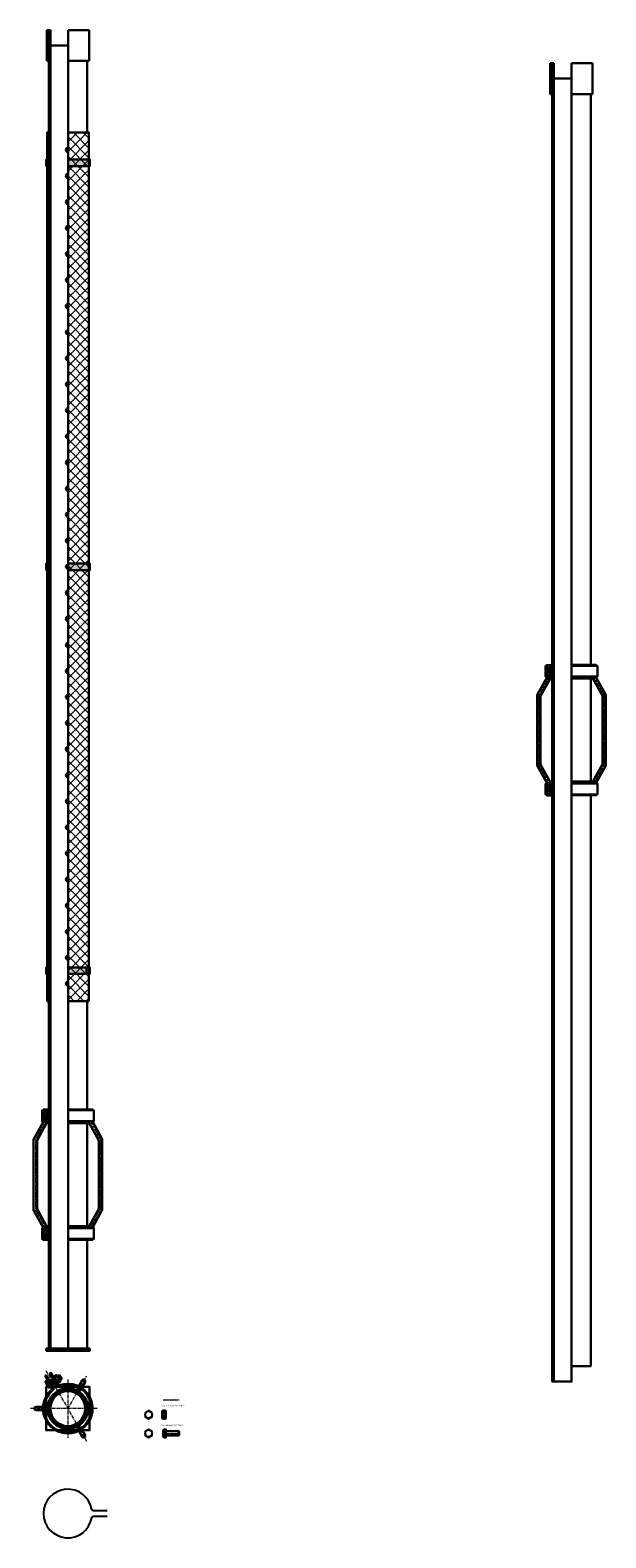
# Model space of a CAD drawing. Header units: millimetres. Extents: x -86317 to 30929, y -49249 to 201858.
# Tile 2 of 5: x 27294 to 28620, y 195648 to 199119. Entities that reach past the tile are written whole.
import ezdxf

# ---------------------------------------------------------------- set-up
doc = ezdxf.new("R2010")
doc.units = ezdxf.units.MM
doc.set_wipeout_variables(frame=1)
doc.linetypes.add('CENTERX2', pattern=[4, 2.5, -0.5, 0.5, -0.5])
for name, color, linetype, lineweight in [('ГТО-2_Металлические_конструкции', 1, 'Continuous', 30), ('ГТО_Металлические_конструкции', 1, 'Continuous', 30), ('ГТО_Оси', 1, 'CENTERX2', 15), ('ГТО_Штриховка', 7, 'Continuous', 15)]:
    doc.layers.add(name, color=color, linetype=linetype, lineweight=lineweight)
doc.styles.get("Standard").update_dxf_attribs({"font": 'arial.ttf'})
pattern_1 = [(135, (0, 0), (-2.245064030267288, -2.245064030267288), [])]
pattern_2 = [(45, (-27583.04679604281, -196005.5049875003), (-2.245064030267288, 2.245064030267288), [])]

# ---------------------------------------------------------------- blocks, each defined once
blk = doc.blocks.new('Скоба')
at = {"layer": 'ГТО_Металлические_конструкции', "color": 0}
blk.add_lwpolyline([(4, 0), (-4, 0), (-4, 28.66666666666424), (-26, 68.66666666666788), (-26, 231.3333333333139), (-4, 271.3333333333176), (-4, 299.9999999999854), (4, 299.9999999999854), (4, 268.6666666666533), (-18, 228.6666666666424), (-18, 71.33333333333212), (4, 31.33333333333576)], close=True, dxfattribs=at)
at = {"layer": 'ГТО_Оси', "color": 0}
blk.add_lwpolyline([(0, 299.9999999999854), (0, 269.9999999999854), (-22, 229.9999999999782), (-22, 70), (0, 30), (0, 0)], dxfattribs=at)
blk = doc.blocks.new('Рядовое звено 3 м')
at = {"color": 0}
blk.add_wipeout([(-44.25, -2.2737367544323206e-13), (44.24999999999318, -2.2737367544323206e-13), (44.24999999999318, 3000.0000000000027), (-44.25, 3000.000000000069)], dxfattribs=at).dxf.layer = 'ГТО_Металлические_конструкции'
at = {"layer": 'ГТО_Металлические_конструкции', "color": 0}
for p, q in [((-48.75, 2964.500000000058), (-44.25, 2964.500000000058)), ((-44.25, 2964.500000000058), (-40.25, 2964.500000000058))]:
    blk.add_line(p, q, dxfattribs=at)
for points in [[(-57.04738331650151, 1622.728561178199), (-59.54738331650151, 1622.728561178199), (-59.54738331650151, 1647.728561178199), (-57.04738331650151, 1647.728561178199)], [(-44.04738331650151, 1649.561894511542), (-49.04738331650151, 1649.561894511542), (-49.04738331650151, 1618.228561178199), (-44.04738331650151, 1618.228561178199)], [(-57.04738331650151, 1376.395227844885), (-59.54738331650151, 1376.395227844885), (-59.54738331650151, 1351.395227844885), (-57.04738331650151, 1351.395227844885)], [(-44.04738331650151, 1349.561894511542), (-49.04738331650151, 1349.561894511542), (-49.04738331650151, 1380.895227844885), (-44.04738331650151, 1380.895227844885)], [(0.2026166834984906, 1350.107179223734), (49.1819747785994, 1350.107179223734), (49.1819747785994, 1381.440512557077), (0.2026166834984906, 1381.440512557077)]]:
    blk.add_lwpolyline(points, close=True, dxfattribs=at)
blk.add_blockref('Скоба', (-53.04738331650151, 1349.561894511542), dxfattribs=at)
at = {"layer": 'ГТО_Металлические_конструкции', "color": 0, "xscale": -1}
blk.add_blockref('Скоба', (53.1819747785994, 1350.107179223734), dxfattribs=at)
at = {"color": 0}
for points in [[(-44.5, 3035.500000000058), (-1.8189894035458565e-12, 3035.500000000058), (-1.8189894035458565e-12, 3000), (-44.5, 3000)], [(-3.552713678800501e-15, 0), (-44.25, 0), (-44.25, 120.6491776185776), (-3.552713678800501e-15, 120.6491776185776)]]:
    blk.add_wipeout(points, dxfattribs=at)
at = {"layer": 'ГТО_Металлические_конструкции'}
h = blk.add_hatch(dxfattribs=at)
h.set_pattern_fill('ANSI31', color=0, scale=20)
h.set_pattern_definition([(45, (-45263.45448621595, -6617.758441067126), (-44.90128060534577, 44.90128060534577), [])])
h.paths.add_polyline_path([(-44.25, 3035.500000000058), (-48.75, 3035.500000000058), (-48.75, 2964.500000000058), (-44.25, 2964.500000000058)])
h.paths.add_polyline_path([(-42.75, 3034.000000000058), (-44.25, 3035.500000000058), (-44.25, 2964.500000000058), (-42.75, 2965.999999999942)])
h.paths.add_polyline_path([(44.25, 3035.500000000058), (42.75, 3034.000000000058), (42.75, 2965.999999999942), (44.25, 2964.500000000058)])
h.paths.add_polyline_path([(48.75, 3035.500000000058), (44.25, 3035.500000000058), (44.25, 2964.500000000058), (48.75, 2964.500000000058)])
at = {"layer": 'ГТО_Штриховка'}
h = blk.add_hatch(dxfattribs=at)
h.set_pattern_fill('ANSI31', color=0, angle=90)
h.set_pattern_definition([(135, (-28541.02236157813, -196007.5049875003), (-2.245064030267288, -2.245064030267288), [])])
h.paths.add_polyline_path([(-44.25, 3035.500000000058), (-48.75, 3035.500000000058), (-48.75, 2964.500000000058), (-44.25, 2964.500000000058)])
h.paths.add_polyline_path([(-44.25, 3034.000000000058), (-44.25, 3035.500000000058), (-44.25, 2964.500000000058), (-44.25, 2965.999999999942)], flags=17)
h = blk.add_hatch(dxfattribs=at)
h.set_pattern_fill('ANSI31', color=0, angle=90)
h.set_pattern_definition(pattern_1)
h.paths.add_polyline_path([(-40.25, 3035.500000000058), (-44.25, 3035.500000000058), (-44.25, 0), (-40.25, 0)])
at = {"color": 0}
for points in [[(-42.75, 3035.500000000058), (-42.75, 2964.500000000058), (-44.25, 2964.500000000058)], [(-42.75, 0), (-42.75, 35.5), (-44.25, 35.5)]]:
    blk.add_lwpolyline(points, dxfattribs=at)
at = {"layer": 'ГТО_Металлические_конструкции', "color": 0}
for p, q in [((-48.75, 2964.500000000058), (-48.75, 3035.500000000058)), ((-40.25, 3035.500000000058), (-48.75, 3035.500000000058)), ((-44.25, 2964.500000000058), (-44.25, 3035.500000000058)), ((-40.25, 3000.000000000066), (-40.25, 3035.500000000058)), ((40.25, 3000), (-40.25, 3000)), ((-40.25, 3000), (-40.25, 0)), ((-44.25, 35.5), (-40.25, 35.5))]:
    blk.add_line(p, q, dxfattribs=at)
blk.add_lwpolyline([(-44.25, 3000), (44.24999999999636, 3000), (44.24999999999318, 35.50000000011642), (2.219167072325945e-09, 35.50000000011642), (-3.410605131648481e-12, -2.273736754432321e-13), (-44.25, 0)], close=True, dxfattribs=at)
at = {"layer": 'ГТО_Оси', "color": 0, "ltscale": 5}
blk.add_lwpolyline([(0, 3000), (0, -2)], dxfattribs=at)
at = {"color": 0}
for points in [[(0, 3035.500000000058), (48.75000000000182, 3035.500000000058), (48.75000000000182, 2964.500000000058), (0, 2964.500000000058)], [(0.2026166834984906, 1650.1071792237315), (49.181974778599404, 1650.1071792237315), (49.181974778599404, 1618.773845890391), (0.2026166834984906, 1618.773845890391)], [(0.2026166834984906, 1350.107179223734), (49.181974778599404, 1350.107179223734), (49.181974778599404, 1381.4405125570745), (0.2026166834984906, 1381.4405125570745)]]:
    blk.add_wipeout(points, dxfattribs=at)
at = {"layer": 'ГТО_Металлические_конструкции', "color": 0}
for p, q in [((48.75, 3035.500000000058), (0, 3035.500000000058)), ((48.75, 2964.500000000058), (48.75, 3035.500000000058)), ((48.75, 2964.500000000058), (0, 2964.500000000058))]:
    blk.add_line(p, q, dxfattribs=at)
for points in [[(0.2026166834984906, 1650.107179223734), (49.1819747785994, 1650.107179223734), (49.1819747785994, 1618.773845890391), (0.2026166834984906, 1618.773845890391)], [(0.2026166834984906, 1350.107179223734), (49.1819747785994, 1350.107179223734), (49.1819747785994, 1381.440512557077), (0.2026166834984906, 1381.440512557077)]]:
    blk.add_lwpolyline(points, close=True, dxfattribs=at)
at = {"color": 0}
for points in [[(0.2026166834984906, 1623.273845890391), (59.681974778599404, 1623.273845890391), (59.681974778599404, 1648.2738458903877), (0.2026166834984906, 1648.2738458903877)], [(0.2026166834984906, 1351.940512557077), (59.681974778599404, 1351.940512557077), (59.681974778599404, 1376.9405125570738), (0.2026166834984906, 1376.9405125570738)]]:
    blk.add_wipeout(points, dxfattribs=at)
at = {"layer": 'ГТО-2_Металлические_конструкции', "color": 0}
blk.add_lwpolyline([(0, 0), (0, 3035.500000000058)], dxfattribs=at)
at = {"layer": 'ГТО_Металлические_конструкции', "color": 0}
for points in [[(0.2026166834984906, 1623.273845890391), (59.6819747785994, 1623.273845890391), (59.6819747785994, 1648.273845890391), (0.2026166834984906, 1648.273845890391)], [(0.2026166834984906, 1351.940512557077), (59.6819747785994, 1351.940512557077), (59.6819747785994, 1376.940512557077), (0.2026166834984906, 1376.940512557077)]]:
    blk.add_lwpolyline(points, close=True, dxfattribs=at)
blk = doc.blocks.new('Труба фильтр в сборе Разрез1-1')
at = {"layer": 'ГТО_Штриховка'}
h = blk.add_hatch(color=0, dxfattribs=at)
h.dxf.hatch_style = 1
h.paths.add_polyline_path([(44.25, 4, -0.4142135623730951), (46.25, 2), (44.25, 2)])
at = {"color": 0}
for points in [[(18.25, 4), (18.25, 2)], [(20.25, 4), (20.25, 2)], [(22.25, 4), (22.25, 2)], [(24.25, 4), (24.25, 2)], [(26.25, 4), (26.25, 2)], [(28.25, 4), (28.25, 2)], [(30.25, 4), (30.25, 2)], [(32.25, 4), (32.25, 2)], [(34.25, 4), (34.25, 2)], [(36.25, 4), (36.25, 2)], [(38.25, 4), (38.25, 2)], [(40.25, 4), (40.25, 2)], [(42.25, 4), (42.25, 2)]]:
    blk.add_lwpolyline(points, dxfattribs=at)
at = {"layer": 'ГТО_Штриховка', "color": 0}
blk.add_arc((44.25, 2), 2, 0, 90, dxfattribs=at)
at = {"layer": 'ГТО_Металлические_конструкции', "color": 0, "xscale": -1}
blk.add_blockref('Скоба', (52.97935809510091, 252.5452847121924), dxfattribs=at)
at = {"color": 0}
blk.add_wipeout([(-44.25, 1.9999999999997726), (-3.183231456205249e-12, 1.9999999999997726), (-3.183231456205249e-12, 3037.500000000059), (-44.25, 3037.500000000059)], dxfattribs=at).dxf.layer = 'ГТО_Металлические_конструкции'
at = {"layer": 'ГТО_Металлические_конструкции'}
h = blk.add_hatch(dxfattribs=at)
h.set_pattern_fill('ANSI31', color=0, scale=20)
h.set_pattern_definition([(45, (-45263.45448621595, -6615.758441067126), (-44.90128060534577, 44.90128060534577), [])])
h.paths.add_polyline_path([(-44.25, 3037.500000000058), (-48.75, 3037.500000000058), (-48.75, 2966.500000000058), (-44.25, 2966.500000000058)])
h.paths.add_polyline_path([(-42.75, 3036.000000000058), (-44.25, 3037.500000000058), (-44.25, 2966.500000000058), (-42.75, 2967.999999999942)])
h.paths.add_polyline_path([(44.25, 3037.500000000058), (42.75, 3036.000000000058), (42.75, 2967.999999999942), (44.25, 2966.500000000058)])
h.paths.add_polyline_path([(48.75, 3037.500000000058), (44.25, 3037.500000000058), (44.25, 2966.500000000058), (48.75, 2966.500000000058)])
at = {"layer": 'ГТО_Штриховка'}
h = blk.add_hatch(dxfattribs=at)
h.set_pattern_fill('ANSI31', color=0)
h.set_pattern_definition(pattern_2)
h.paths.add_polyline_path([(-44.25, 3037.500000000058), (-48.75, 3037.500000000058), (-48.75, 2966.500000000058), (-44.25, 2966.500000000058)])
h.paths.add_polyline_path([(-44.25, 3036.000000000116), (-44.25, 3037.500000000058), (-44.25, 2966.500000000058), (-44.25, 2968)], flags=17)
h = blk.add_hatch(dxfattribs=at)
h.set_pattern_fill('ANSI31', color=256, angle=90)
h.set_pattern_definition(pattern_1)
h.paths.add_polyline_path([(-40.25, 3036.000000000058), (-44.25, 3036.000000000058), (-44.25, 3002), (-40.25, 3002)])
h.paths.add_polyline_path([(-40.25, 3037.500000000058), (-44.25, 3037.500000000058), (-42.75, 3036.000000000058), (-40.25, 3036.000000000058)])
h.paths.add_polyline_path([(-42.75, 3002), (-44.25, 3002), (-44.25, 2966.500000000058), (-42.9482882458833, 2966.500000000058), (-42.75, 2967.073666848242)])
h.paths.add_polyline_path([(-40.25, 3002), (-42.75, 3002), (-42.75, 2966.500000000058), (-40.25, 2966.500000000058)])
h.paths.add_polyline_path([(-44.25, 2767), (-40.25, 2767), (-40.25, 2966.500000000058), (-44.25, 2966.500000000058)])
h.paths.add_polyline_path([(-44.25000000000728, 2707), (-40.24999999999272, 2707), (-40.24999999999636, 2756.999999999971), (-44.25000000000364, 2757)])
h.paths.add_polyline_path([(-44.25000000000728, 2647), (-40.24999999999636, 2647), (-40.24999999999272, 2697), (-44.25000000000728, 2697)])
h.paths.add_polyline_path([(-44.25000000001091, 2587), (-40.24999999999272, 2587), (-40.24999999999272, 2637), (-44.25000000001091, 2637)])
h.paths.add_polyline_path([(-44.25000000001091, 2526.999999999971), (-40.24999999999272, 2527), (-40.24999999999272, 2577), (-44.25000000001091, 2577)])
h.paths.add_polyline_path([(-44.25000000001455, 2467), (-40.25, 2467), (-40.24999999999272, 2517), (-44.25000000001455, 2517)])
h.paths.add_polyline_path([(-44.25000000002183, 2406.999999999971), (-40.24999999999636, 2407.000000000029), (-40.24999999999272, 2457), (-44.25000000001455, 2457)])
h.paths.add_polyline_path([(-44.25000000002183, 2347), (-40.24999999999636, 2347), (-40.24999999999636, 2397), (-44.25000000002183, 2397)])
h.paths.add_polyline_path([(-44.25000000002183, 2287), (-40.25, 2287), (-40.24999999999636, 2337), (-44.25000000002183, 2337)])
h.paths.add_polyline_path([(-44.25000000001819, 2227), (-40.25000000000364, 2227), (-40.25, 2277.000000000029), (-44.25000000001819, 2277)])
h.paths.add_polyline_path([(-44.25000000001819, 2167), (-40.25000000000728, 2167), (-40.25000000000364, 2217), (-44.25000000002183, 2217)])
h.paths.add_polyline_path([(-44.25000000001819, 2107), (-40.25000000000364, 2107), (-40.25000000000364, 2157), (-44.25000000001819, 2157)])
h.paths.add_polyline_path([(-44.25000000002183, 2047), (-40.25000000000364, 2047), (-40.25000000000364, 2097.000000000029), (-44.25000000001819, 2097)])
h.paths.add_polyline_path([(-44.25000000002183, 1987), (-40.24999999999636, 1987), (-40.25000000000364, 2037), (-44.25000000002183, 2037)])
h.paths.add_polyline_path([(-44.25000000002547, 1927), (-40.24999999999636, 1927), (-40.25000000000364, 1977.000000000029), (-44.25000000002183, 1977)])
h.paths.add_polyline_path([(-44.25000000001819, 1867), (-40.24999999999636, 1867), (-40.25, 1917), (-44.25000000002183, 1917)])
h.paths.add_polyline_path([(-44.25000000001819, 1807), (-40.24999999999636, 1807), (-40.24999999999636, 1857), (-44.25000000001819, 1857)])
h.paths.add_polyline_path([(-44.25000000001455, 1747), (-40.24999999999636, 1747), (-40.24999999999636, 1797), (-44.25000000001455, 1797)])
h.paths.add_polyline_path([(-44.25000000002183, 1687), (-40.24999999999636, 1687), (-40.24999999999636, 1737), (-44.25000000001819, 1737)])
h.paths.add_polyline_path([(-44.25000000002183, 1627), (-40.25, 1627), (-40.24999999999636, 1677), (-44.25000000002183, 1677)])
h.paths.add_polyline_path([(-44.25000000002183, 1567), (-40.25, 1567), (-40.24999999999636, 1617), (-44.25000000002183, 1617)])
h.paths.add_polyline_path([(-44.25000000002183, 1506.999999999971), (-40.25, 1507), (-40.25, 1557), (-44.25000000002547, 1557.000000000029)])
h.paths.add_polyline_path([(-44.25000000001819, 1447), (-40.24999999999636, 1447), (-40.25, 1497), (-44.25000000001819, 1497)])
h.paths.add_polyline_path([(-44.25000000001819, 1387), (-40.25000000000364, 1386.999999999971), (-40.25, 1436.999999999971), (-44.25000000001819, 1436.999999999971)])
h.paths.add_polyline_path([(-44.25000000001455, 1326.999999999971), (-40.25000000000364, 1327), (-40.25000000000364, 1377), (-44.25000000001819, 1377)])
h.paths.add_polyline_path([(-44.25000000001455, 1267), (-40.25, 1266.999999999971), (-40.25, 1316.999999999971), (-44.25000000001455, 1317)])
h.paths.add_polyline_path([(-44.25000000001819, 1207), (-40.25, 1207), (-40.25, 1257.000000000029), (-44.25000000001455, 1257)])
h.paths.add_polyline_path([(-44.25000000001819, 1147), (-40.25, 1147), (-40.25, 1197), (-44.25000000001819, 1197)])
h.paths.add_polyline_path([(-44.25000000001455, 1087), (-40.25, 1087), (-40.25, 1137), (-44.25000000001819, 1137)])
h.paths.add_polyline_path([(-44.25000000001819, 1027), (-40.25, 1027), (-40.25, 1077), (-44.25000000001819, 1077)])
h.paths.add_polyline_path([(-44.25000000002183, 966.9999999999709), (-40.24999999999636, 967), (-40.24999999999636, 1017.000000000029), (-44.25000000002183, 1017)])
h.paths.add_polyline_path([(-44.25000000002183, 907), (-40.24999999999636, 906.9999999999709), (-40.24999999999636, 956.9999999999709), (-44.25000000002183, 957)])
h.paths.add_polyline_path([(-44.25000000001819, 847), (-40.24999999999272, 847), (-40.24999999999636, 897), (-44.25000000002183, 897)])
h.paths.add_polyline_path([(-40.25, 837), (-44.25000000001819, 837), (-44.25, 2), (-40.25, 2)])
h = blk.add_hatch(dxfattribs=at)
h.set_pattern_fill('ANSI37', color=256, scale=10, angle=90)
h.set_pattern_definition([(135, (0, 0), (-22.45064030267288, -22.45064030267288), []), (225, (0, 0), (22.45064030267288, -22.45064030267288), [])])
h.paths.add_polyline_path([(-44.25000000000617, 2802), (-48.20000000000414, 2802), (-48.20000000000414, 802), (-44.25000000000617, 802)])
h = blk.add_hatch(color=256, dxfattribs=at)
h.dxf.hatch_style = 1
h.paths.add_polyline_path([(-48.20000000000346, 879.5), (-50.20000000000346, 879.5), (-50.20000000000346, 864.5), (-48.20000000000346, 864.5)])
h.paths.add_polyline_path([(-48.20000000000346, 1809.500000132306), (-50.20000000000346, 1809.500000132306), (-50.20000000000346, 1794.500000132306), (-48.20000000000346, 1794.500000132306)])
h.paths.add_polyline_path([(-48.20000000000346, 2739.5), (-50.20000000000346, 2739.5), (-50.20000000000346, 2724.5), (-48.20000000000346, 2724.5)])
h = blk.add_hatch(dxfattribs=at)
h.set_pattern_fill('ANSI31', color=0)
h.set_pattern_definition(pattern_2)
h.paths.add_polyline_path([(0, 2), (-44.25, 2), (-50, 2), (-50, -3), (0, -3)])
h.paths.add_polyline_path([(0, 2), (0, 0)], flags=17)
h = blk.add_hatch(color=0, dxfattribs=at)
h.dxf.hatch_style = 1
h.paths.add_polyline_path([(-44.25, 4, 0.4142135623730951), (-46.25, 2), (-44.25, 2)])
at = {"color": 0}
for points in [[(-42.75, 3037.500000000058), (-42.75, 2966.500000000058), (-44.25, 2966.500000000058)], [(0.25, 4), (0.25, 2)], [(2.25, 4), (2.25, 2)], [(4.25, 4), (4.25, 2)], [(6.25, 4), (6.25, 2)], [(8.25, 4), (8.25, 2)], [(10.25, 4), (10.25, 2)], [(12.25, 4), (12.25, 2)], [(14.25, 4), (14.25, 2)], [(16.25, 4), (16.25, 2)]]:
    blk.add_lwpolyline(points, dxfattribs=at)
at = {"layer": 'ГТО_Металлические_конструкции', "color": 0}
for p, q in [((-48.75, 2966.500000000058), (-48.75, 3037.500000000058)), ((-48.75, 3037.500000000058), (-40.25, 3037.500000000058)), ((-44.25, 2966.500000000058), (-44.25, 3037.500000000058)), ((-48.75, 2966.500000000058), (-44.25, 2966.500000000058)), ((-42.75, 2967.999999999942), (-44.25, 2966.500000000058)), ((-44.25, 2966.500000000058), (-40.25, 2966.500000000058)), ((-44.25, 2966.500000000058), (-40.25, 2966.500000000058)), ((-42.75, 2967.999999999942), (-40.25, 2967.999999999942)), ((-44.25, 2767), (-40.25, 2767)), ((-44.25, 2757), (-40.25, 2757)), ((-44.25, 2707), (-40.25, 2707)), ((-44.25, 2697), (-40.25, 2697)), ((-44.25, 2647), (-40.25, 2647)), ((-44.25, 2637), (-40.25, 2637)), ((-44.25, 2587), (-40.25, 2587)), ((-44.25, 2577), (-40.25, 2577)), ((-44.25, 2527), (-40.25, 2527)), ((-44.25, 2517), (-40.25, 2517)), ((-44.25, 2467), (-40.25, 2467)), ((-44.25, 2457), (-40.25, 2457)), ((-44.25, 2407), (-40.25, 2407)), ((-44.25, 2397), (-40.25, 2397)), ((-44.25, 2347), (-40.25, 2347)), ((-44.25, 2337), (-40.25, 2337)), ((-44.25, 2287), (-40.25, 2287)), ((-44.25, 2277), (-40.25, 2277)), ((-44.25, 2227), (-40.25, 2227)), ((-44.25, 2217), (-40.25, 2217)), ((-44.25, 2167), (-40.25, 2167)), ((-44.25, 2157), (-40.25, 2157)), ((-44.25, 2107), (-40.25, 2107)), ((-44.25, 2097), (-40.25, 2097)), ((-44.25, 2047), (-40.25, 2047)), ((-44.25, 2037), (-40.25, 2037)), ((-44.25, 1987), (-40.25, 1987)), ((-44.25, 1977), (-40.25, 1977)), ((-44.25, 1927), (-40.25, 1927)), ((-44.25, 1917), (-40.25, 1917)), ((-44.25, 1867), (-40.25, 1867)), ((-44.25, 1857), (-40.25, 1857)), ((-44.25, 1807), (-40.25, 1807)), ((-44.25, 1797), (-40.25, 1797)), ((-44.25, 1747), (-40.25, 1747)), ((-44.25, 1737), (-40.25, 1737)), ((-44.25, 1687), (-40.25, 1687)), ((-44.25, 1677), (-40.25, 1677)), ((-44.25, 1627), (-40.25, 1627)), ((-44.25, 1617), (-40.25, 1617)), ((-44.25, 1567), (-40.25, 1567)), ((-44.25, 1557), (-40.25, 1557)), ((-44.25, 1507), (-40.25, 1507)), ((-44.25, 1497), (-40.25, 1497)), ((-44.25, 1447), (-40.25, 1447)), ((-44.25, 1437), (-40.25, 1437)), ((-44.25, 1387), (-40.25, 1387)), ((-44.25, 1377), (-40.25, 1377)), ((-44.25, 1327), (-40.25, 1327)), ((-44.25, 1317), (-40.25, 1317)), ((-44.25, 1267), (-40.25, 1267)), ((-44.25, 1257), (-40.25, 1257)), ((-44.25, 1207), (-40.25, 1207)), ((-44.25, 1197), (-40.25, 1197)), ((-44.25, 1147), (-40.25, 1147)), ((-44.25, 1137), (-40.25, 1137)), ((-44.25, 1087), (-40.25, 1087)), ((-44.25, 1077), (-40.25, 1077)), ((-44.25, 1027), (-40.25, 1027)), ((-44.25, 1017), (-40.25, 1017)), ((-44.25, 967), (-40.25, 967)), ((-44.25, 957), (-40.25, 957)), ((-44.25, 907), (-40.25, 907)), ((-44.25, 897), (-40.25, 897)), ((-44.25, 847), (-40.25, 847)), ((-44.25, 837), (-40.25, 837))]:
    blk.add_line(p, q, dxfattribs=at)
blk.add_lwpolyline([(-40.25, 3002.000000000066), (-40.25, 3037.500000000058)], dxfattribs=at)
for points in [[(-44.25, 3002), (0, 3002), (44.25, 3002), (44.25, 2966.500000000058), (44.24999999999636, 2), (-44.25, 2)], [(0, 3002), (-40.25, 3002), (-40.25, 2), (0, 2)], [(-44.25000000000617, 2802), (-48.20000000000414, 2802), (-48.20000000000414, 802), (-44.25000000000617, 802)], [(-48.20000000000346, 2739.5), (-50.20000000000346, 2739.5), (-50.20000000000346, 2724.5), (-48.20000000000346, 2724.5)], [(-48.20000000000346, 1809.500000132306), (-50.20000000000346, 1809.500000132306), (-50.20000000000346, 1794.500000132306), (-48.20000000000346, 1794.500000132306)], [(-48.20000000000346, 879.5), (-50.20000000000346, 879.5), (-50.20000000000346, 864.5), (-48.20000000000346, 864.5)], [(-57.25, 525.166666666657), (-59.75, 525.166666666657), (-59.75, 550.166666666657), (-57.25, 550.166666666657)], [(-44.25, 552), (-49.25, 552), (-49.25, 520.666666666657), (-44.25, 520.666666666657)], [(-57.25, 278.833333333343), (-59.75, 278.833333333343), (-59.75, 253.833333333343), (-57.25, 253.833333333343)], [(-44.25, 252), (-49.25, 252), (-49.25, 283.333333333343), (-44.25, 283.333333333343)], [(0, 252.5452847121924), (48.97935809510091, 252.5452847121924), (48.97935809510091, 283.8786180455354), (0, 283.8786180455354)], [(-50, -3), (50, -3), (50, 2), (-50, 2)]]:
    blk.add_lwpolyline(points, close=True, dxfattribs=at)
for centre in [(0, 2762), (0, 2702), (0, 2642), (0, 2582), (0, 2522), (0, 2462), (0, 2402), (0, 2342), (0, 2282), (0, 2222), (0, 2162), (0, 2102), (0, 2042), (0, 1982), (0, 1922), (0, 1862), (0, 1802), (0, 1742), (0, 1682), (0, 1622), (0, 1562), (0, 1502), (0, 1442), (0, 1382), (0, 1322), (0, 1262), (0, 1202), (0, 1142), (0, 1082), (0, 1022), (0, 962), (0, 902), (0, 842)]:
    blk.add_circle(centre, 5, dxfattribs=at)
at = {"layer": 'ГТО_Оси', "color": 0, "ltscale": 5}
blk.add_lwpolyline([(0, 3037.500000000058), (0, 0)], dxfattribs=at)
at = {"layer": 'ГТО_Штриховка', "color": 0}
blk.add_arc((-44.25, 2), 2, 90, 180, dxfattribs=at)
at = {"layer": 'ГТО_Металлические_конструкции', "color": 0}
blk.add_blockref('Скоба', (-53.25, 252), dxfattribs=at)
at = {"color": 0}
for points in [[(0, 3037.500000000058), (48.75000000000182, 3037.500000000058), (48.75000000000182, 2966.500000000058), (0, 2966.500000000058)], [(48.19999999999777, 802), (0, 802), (0, 2802), (48.19999999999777, 2802)]]:
    blk.add_wipeout(points, dxfattribs=at)
at = {"layer": 'ГТО_Штриховка'}
h = blk.add_hatch(dxfattribs=at)
h.set_pattern_fill('ANSI37', color=0, scale=5)
h.set_pattern_definition([(45, (-27583.04679604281, -196005.5049875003), (-11.22532015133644, 11.22532015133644), []), (135, (-27583.04679604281, -196005.5049875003), (-11.22532015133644, -11.22532015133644), [])])
h.paths.add_polyline_path([(48.19999999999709, 802), (0, 802), (0, 2802), (48.19999999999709, 2802)])
h = blk.add_hatch(color=256, dxfattribs=at)
h.dxf.hatch_style = 1
h.paths.add_polyline_path([(0, 2724.5), (50.19999999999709, 2724.5), (50.19999999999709, 2739.5), (0, 2739.5)])
h = blk.add_hatch(color=256, dxfattribs=at)
h.dxf.hatch_style = 1
h.paths.add_polyline_path([(0, 1794.500000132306), (50.19999999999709, 1794.500000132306), (50.19999999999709, 1809.500000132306), (0, 1809.500000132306)])
h = blk.add_hatch(color=256, dxfattribs=at)
h.dxf.hatch_style = 1
h.paths.add_polyline_path([(0, 879.5), (50.19999999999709, 879.5), (50.19999999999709, 864.5), (0, 864.5)])
at = {"layer": 'ГТО-2_Металлические_конструкции', "color": 0}
blk.add_lwpolyline([(0, 3037.500000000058), (0, -3)], dxfattribs=at)
at = {"layer": 'ГТО_Металлические_конструкции', "color": 0}
for p, q in [((48.75, 3037.500000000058), (0, 3037.500000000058)), ((48.75, 2966.500000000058), (48.75, 3037.500000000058)), ((48.75, 2966.500000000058), (0, 2966.500000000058))]:
    blk.add_line(p, q, dxfattribs=at)
for points in [[(48.19999999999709, 802), (0, 802), (0, 2802), (48.19999999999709, 2802)], [(0, 2724.5), (50.19999999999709, 2724.5), (50.19999999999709, 2739.5), (0, 2739.5)], [(0, 1794.500000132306), (50.19999999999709, 1794.500000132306), (50.19999999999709, 1809.500000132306), (0, 1809.500000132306)], [(0, 879.5), (50.19999999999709, 879.5), (50.19999999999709, 864.5), (0, 864.5)]]:
    blk.add_lwpolyline(points, close=True, dxfattribs=at)
at = {"color": 0}
for points in [[(0, 552.5452847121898), (48.97935809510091, 552.5452847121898), (48.97935809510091, 521.2119513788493), (0, 521.2119513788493)], [(0, 252.5452847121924), (48.97935809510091, 252.5452847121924), (48.97935809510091, 283.87861804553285), (0, 283.87861804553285)]]:
    blk.add_wipeout(points, dxfattribs=at)
at = {"layer": 'ГТО_Металлические_конструкции', "color": 0}
for points in [[(0, 552.5452847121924), (48.97935809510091, 552.5452847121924), (48.97935809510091, 521.2119513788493), (0, 521.2119513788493)], [(0, 252.5452847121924), (48.97935809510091, 252.5452847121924), (48.97935809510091, 283.8786180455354), (0, 283.8786180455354)]]:
    blk.add_lwpolyline(points, close=True, dxfattribs=at)
at = {"color": 0}
for points in [[(0, 525.7119513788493), (59.47935809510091, 525.7119513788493), (59.47935809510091, 550.7119513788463), (0, 550.7119513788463)], [(0, 254.3786180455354), (59.47935809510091, 254.3786180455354), (59.47935809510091, 279.37861804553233), (0, 279.37861804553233)]]:
    blk.add_wipeout(points, dxfattribs=at)
at = {"layer": 'ГТО_Металлические_конструкции', "color": 0}
for points in [[(0, 525.7119513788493), (59.47935809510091, 525.7119513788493), (59.47935809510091, 550.7119513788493), (0, 550.7119513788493)], [(0, 254.3786180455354), (59.47935809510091, 254.3786180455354), (59.47935809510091, 279.3786180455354), (0, 279.3786180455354)]]:
    blk.add_lwpolyline(points, close=True, dxfattribs=at)
blk = doc.blocks.new('Болт М10х30')
at = {"layer": 'ГТО-2_Металлические_конструкции', "color": 0}
for p, q in [((-5.204566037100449, 4.618802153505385), (0, 4.618802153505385)), ((29, 5.000000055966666), (29, -4.999999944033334)), ((-5.204566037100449, -4.618802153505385), (0, -4.618802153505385))]:
    blk.add_line(p, q, dxfattribs=at)
at = {"layer": 'ГТО-2_Металлические_конструкции', "color": 0, "lineweight": 9}
for p, q in [((0, 4), (30, 4)), ((0, -3.999999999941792), (30, -3.999999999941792))]:
    blk.add_line(p, q, dxfattribs=at)
at = {"layer": 'ГТО-2_Металлические_конструкции', "color": 0}
for points in [[(-5.680094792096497, 8.327365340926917), (-6.400000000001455, 4.776184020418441)], [(-6.400000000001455, 4.776184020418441), (-6.400000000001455, -4.776184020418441)], [(-5.204566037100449, -9.237604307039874), (0, -9.237604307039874), (0, 9.237604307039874), (-5.204566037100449, 9.237604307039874)], [(-5.680094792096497, -8.327365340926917), (-6.400000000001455, -4.776184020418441)]]:
    blk.add_lwpolyline(points, dxfattribs=at)
blk.add_lwpolyline([(0, -5), (29, -5), (30, -3.999999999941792), (30, 4), (29, 5.000000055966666), (0, 5)], close=True, dxfattribs=at)
for centre, major_axis, ratio, start_param, end_param in [((-5.196055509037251, 0.0004682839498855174), (0.008510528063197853, 4.619270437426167), 0.1312386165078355, 0.02807520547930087, 3.141592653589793), ((-5.204566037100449, 6.928203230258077), (0, -2.309401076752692), 0.2588190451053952, 3.141592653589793, 6.283185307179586)]:
    blk.add_ellipse(centre, major_axis=major_axis, ratio=ratio, start_param=start_param, end_param=end_param, dxfattribs=at)
at = {"layer": 'ГТО-2_Металлические_конструкции', "color": 0, "extrusion": (0, 0, -1)}
blk.add_ellipse((-5.204566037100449, -6.928203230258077), major_axis=(0, 2.309401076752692), ratio=0.2588190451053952, start_param=3.141592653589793, end_param=6.283185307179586, dxfattribs=at)
at = {"layer": 'ГТО_Оси', "color": 0}
blk.add_line((-6.400000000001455, 0), (30, 2.91038304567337e-11), dxfattribs=at)
blk = doc.blocks.new('ГАйка М10')
at = {"color": 0}
blk.add_wipeout([(0, 9.23760430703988), (8.40000000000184, 9.23760430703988), (8.40000000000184, -9.237604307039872), (0, -9.237604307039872)], dxfattribs=at).dxf.layer = 'ГТО-2_Металлические_конструкции'
at = {"layer": 'ГТО-2_Металлические_конструкции', "color": 0}
for p, q in [((1, 4.618802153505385), (7.400000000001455, 4.618802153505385)), ((1, -4.618802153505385), (7.400000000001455, -4.618802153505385))]:
    blk.add_line(p, q, dxfattribs=at)
for points in [[(0, 6.928203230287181), (0, -6.928203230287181)], [(7.400000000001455, 9.237604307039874), (1, 9.237604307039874)], [(8.400000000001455, -6.928203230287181), (8.400000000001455, 6.928203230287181)], [(1, -9.237604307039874), (7.400000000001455, -9.237604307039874)]]:
    blk.add_lwpolyline(points, dxfattribs=at)
for centre, major_axis, ratio in [((1, 6.928203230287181), (0, -2.309401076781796), 0.4330127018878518), ((1, 0), (0, -4.618802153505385), 0.2165063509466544), ((7.400000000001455, -6.928203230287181), (0, 2.309401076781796), 0.4330127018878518)]:
    blk.add_ellipse(centre, major_axis=major_axis, ratio=ratio, start_param=3.141592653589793, end_param=6.283185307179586, dxfattribs=at)
at = {"layer": 'ГТО-2_Металлические_конструкции', "color": 0, "extrusion": (0, 0, -1)}
for centre, major_axis, ratio in [((7.400000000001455, 6.928203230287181), (0, -2.309401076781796), 0.4330127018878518), ((7.400000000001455, 0), (0, -4.618802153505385), 0.2165063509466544), ((1, -6.928203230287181), (0, 2.309401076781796), 0.4330127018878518)]:
    blk.add_ellipse(centre, major_axis=major_axis, ratio=ratio, start_param=3.141592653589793, end_param=6.283185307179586, dxfattribs=at)
at = {"layer": 'ГТО_Оси', "color": 0}
blk.add_lwpolyline([(0, 2.91038304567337e-11), (8.400000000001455, 5.820766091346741e-11)], dxfattribs=at)

msp = doc.modelspace()

# ---------------------------------------------------------------- hatches: boundary and pattern name
at = {"layer": 'ГТО_Штриховка'}
h = msp.add_hatch(dxfattribs=at)
h.set_pattern_fill('ANSI31', color=256, angle=120)
h.set_pattern_definition([(165, (210765.2247982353, 270205.3519704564), (-0.8217504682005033, -3.066814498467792), [])])
edge = h.paths.add_edge_path(flags=17)
edge.add_arc((27360.25396505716, 196001.3685706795), 2.499999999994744, 210, 287.8462113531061)
edge.add_arc((27360.25396505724, 196001.3685706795), 2.500000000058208, 210, 287.8462113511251, ccw=False)
edge = h.paths.add_edge_path(flags=16)
edge.add_arc((27360.25823471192, 196001.3735630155), 5.006194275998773, 210.0250491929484, 287.7836959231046)
edge.add_arc((27360.25823471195, 196001.3735630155), 5.006194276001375, 210.0250491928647, 287.78369592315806, ccw=False)
edge = h.paths.add_edge_path()
edge.add_arc((27381.0460508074, 195945.3556217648), 57.25, 129.5250477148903, 470.4749522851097)
edge.add_arc((27381.0460508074, 195945.3556217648), 54.75, 129.4050619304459, 470.594938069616)
edge.add_arc((27342.92699866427, 195991.367369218), 5.006194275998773, 312.2163040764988, 389.9749508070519)
edge.add_arc((27342.93345698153, 195991.3685706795), 2.499999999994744, 312.1537886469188, 390.0000000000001)
edge.add_line((27347.26358406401, 195993.8685705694), (27331.21881786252, 196021.6589208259))
edge.add_line((27331.21881786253, 196021.6589208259), (27329.05375435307, 196020.4089208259))
edge.add_line((27329.05375435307, 196020.4089208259), (27345.09852049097, 195992.6185706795))
edge.add_line((27355.92383810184, 195998.8685705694), (27339.87907190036, 196026.6589208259))
edge.add_line((27339.87907190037, 196026.6589208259), (27342.04413540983, 196027.9089208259))
edge.add_line((27342.04413540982, 196027.9089208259), (27358.08890154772, 196000.1185706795))
edge.add_line((27352.87907190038, 196004.1422603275), (27355.04413540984, 196005.3922603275))
edge.add_line((27342.05375435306, 195997.8922603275), (27344.21881786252, 195999.1422603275))
edge.add_line((27336.05375435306, 196008.2845651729), (27338.21881786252, 196009.5345651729))
edge.add_line((27346.87907190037, 196014.5345651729), (27349.04413540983, 196015.7845651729))
h = msp.add_hatch(dxfattribs=at)
h.set_pattern_fill('ANSI37', color=256, scale=0.5)
h.set_pattern_definition([(45, (0, 0), (-1.122532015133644, 1.122532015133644), []), (135, (0, 0), (-1.122532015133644, -1.122532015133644), [])])
h.paths.add_polyline_path([(27381.0460508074, 195989.6056217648), (27381.0460508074, 195992.1056217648, 0.414213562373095), (27334.2960508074, 195945.3556217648, 0.414213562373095), (27381.0460508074, 195898.6056217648), (27381.0460508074, 195901.1056217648, -0.4142135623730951), (27336.7960508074, 195945.3556217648, -0.4142135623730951)])
h.paths.add_polyline_path([(27381.0460508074, 195992.1056217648), (27381.0460508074, 195989.6056217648, -0.4142135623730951), (27425.2960508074, 195945.3556217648, -0.4142135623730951), (27381.0460508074, 195901.1056217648), (27381.0460508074, 195898.6056217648, 0.414213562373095), (27427.7960508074, 195945.3556217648, 0.414213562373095)])
h = msp.add_hatch(dxfattribs=at)
h.set_pattern_fill('ANSI31', color=256, angle=90)
h.set_pattern_definition(pattern_1)
h.paths.add_polyline_path([(27381.0460508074, 195989.6056217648, 0.4142135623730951), (27336.7960508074, 195945.3556217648), (27340.7960508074, 195945.3556217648, -0.414213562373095), (27381.0460508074, 195985.6056217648)])
h.paths.add_polyline_path([(27381.0460508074, 195989.6056217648), (27381.0460508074, 195985.6056217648, -0.414213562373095), (27421.2960508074, 195945.3556217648), (27425.2960508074, 195945.3556217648, 0.4142135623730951)])
h.paths.add_polyline_path([(27425.2960508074, 195945.3556217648), (27421.2960508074, 195945.3556217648, -0.414213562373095), (27381.0460508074, 195905.1056217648), (27381.0460508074, 195901.1056217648, 0.4142135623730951)])
h.paths.add_polyline_path([(27340.7960508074, 195945.3556217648), (27336.7960508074, 195945.3556217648, 0.4142135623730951), (27381.0460508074, 195901.1056217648), (27381.0460508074, 195905.1056217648, -0.414213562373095)])
h = msp.add_hatch(color=256, dxfattribs=at)
h.dxf.hatch_style = 1
h.paths.add_polyline_path([(27404.4210508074, 195985.8423093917, 1), (27408.4210508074, 195992.770512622, 1)])
h = msp.add_hatch(color=256, dxfattribs=at)
h.dxf.hatch_style = 1
h.paths.add_polyline_path([(27334.2960508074, 195945.3556217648, 1), (27326.2960508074, 195945.3556217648, 1)])
h = msp.add_hatch(color=256, dxfattribs=at)
h.dxf.hatch_style = 1
h.paths.add_polyline_path([(27404.4210508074, 195904.8689341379, 1), (27408.4210508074, 195897.9407309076, 1)])

# ---------------------------------------------------------------- linework, layer by layer
at = {"color": 0}
for points in [[(27574.98347070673, 195935.8750448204), (27566.98347070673, 195940.4938469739), (27558.98347070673, 195935.8750448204), (27558.98347070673, 195926.6374405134), (27566.98347070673, 195922.0186383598), (27574.98347070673, 195926.6374405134)], [(27574.98347070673, 195892.7796398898), (27566.98347070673, 195897.3984420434), (27558.98347070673, 195892.7796398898), (27558.98347070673, 195883.5420355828), (27566.98347070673, 195878.9232334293), (27574.98347070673, 195883.5420355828)]]:
    msp.add_lwpolyline(points, close=True, dxfattribs=at)
msp.add_lwpolyline([(27472.04026265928, 195709.903277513), (27439.95127687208, 195709.903277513, -0.3479190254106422), (27436.29328359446, 195712.8044125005, 12.15665973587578), (27436.29328359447, 195694.5021427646, -0.3479190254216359), (27439.95127687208, 195697.4032777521), (27472.04026265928, 195697.4032777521)], format="xyb", dxfattribs=at)
for centre in [(27566.98347070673, 195931.2562426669), (27566.98347070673, 195888.1608377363)]:
    msp.add_circle(centre, 8, dxfattribs=at)
at = {"layer": 'ГТО_Металлические_конструкции', "color": 0}
for p, q in [((27413.95694919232, 196010.3589698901), (27406.1369947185, 195996.8144114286)), ((27404.88379207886, 195994.6438007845), (27402.95694919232, 195991.3064110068)), ((27308.2960508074, 195941.3556217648), (27323.93595975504, 195941.3556217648)), ((27326.4423650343, 195941.3556217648), (27330.2960508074, 195941.3556217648)), ((27411.81199530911, 195900.067442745), (27409.88515242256, 195903.4048325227)), ((27420.88515242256, 195884.3522736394), (27413.06519794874, 195897.896832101))]:
    msp.add_line(p, q, dxfattribs=at)
msp.add_lwpolyline([(27358.08890154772, 196000.1185706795), (27342.04413540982, 196027.9089208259), (27339.87907190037, 196026.6589208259), (27355.92383803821, 195998.8685706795, 0.3529338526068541), (27361.78724836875, 195996.6065830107, -12.15665973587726), (27346.29081761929, 195987.6597145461, 0.3529338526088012), (27347.26358406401, 195993.8685705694), (27331.21881786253, 196021.6589208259), (27329.05375435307, 196020.4089208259), (27345.09852049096, 195992.6185706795, -0.353363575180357), (27344.61126418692, 195989.5152053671, 12.00282959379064), (27361.02012289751, 195998.9888643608, -0.3533635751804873)], format="xyb", close=True, dxfattribs=at)
for points in [[(27420.8851524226, 196006.3589698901), (27413.06519794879, 195992.8144114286)], [(27331.04605080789, 195967.6617307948), (27331.04605080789, 195923.0495127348)], [(27411.81199530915, 195990.6438007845), (27409.8851524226, 195987.3064110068)], [(27431.04605080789, 195973.240429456), (27431.04605080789, 195995.3556217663), (27414.53236642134, 195995.3556217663)], [(27431.04605080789, 195923.0495127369), (27431.04605080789, 195967.6617307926)], [(27308.2960508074, 195949.3556217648), (27323.93595975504, 195949.3556217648)], [(27326.4423650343, 195949.3556217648), (27330.2960508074, 195949.3556217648)], [(27331.04605080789, 195917.4708140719), (27331.04605080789, 195895.3556217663), (27353.16124311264, 195895.3556217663)], [(27358.73994177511, 195895.3556217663), (27403.35215983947, 195895.3556217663)], [(27404.88379207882, 195896.067442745), (27402.95694919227, 195899.4048325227)], [(27413.95694919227, 195880.3522736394), (27406.13699471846, 195893.896832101)], [(27414.53236641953, 195895.3556217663), (27431.04605080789, 195895.3556217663), (27431.04605080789, 195917.4708140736)]]:
    msp.add_lwpolyline(points, dxfattribs=at)
for centre, radius in [((27381.0460508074, 195945.3556217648), 46.75), ((27381.0460508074, 195945.3556217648), 44.25), ((27381.0460508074, 195945.3556217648), 40.25), ((27406.4210508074, 195989.3064110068), 4), ((27330.2960508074, 195945.3556217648), 4), ((27406.4210508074, 195901.4048325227), 4)]:
    msp.add_circle(centre, radius, dxfattribs=at)
for centre, start, end in [((27417.42105080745, 196008.3589698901), 329.9999999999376, 149.9999999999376), ((27308.2960508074, 195945.3556217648), 90, 270), ((27417.4210508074, 195882.3522736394), 210.0000000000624, 30.00000000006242)]:
    msp.add_arc(centre, 4, start, end, dxfattribs=at)
at = {"layer": 'ГТО_Оси', "color": 0, "ltscale": 3}
for p, q in [((27381.0460508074, 196012.6056217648), (27381.04605080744, 195878.1056217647)), ((27448.29605080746, 195945.3556217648), (27294.2960508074, 195945.3556217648))]:
    msp.add_line(p, q, dxfattribs=at)
at = {"layer": 'ГТО_Оси', "color": 0}
msp.add_line((27600.74656857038, 195965.7424439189), (27637.14656857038, 195965.7424439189), dxfattribs=at)

# ---------------------------------------------------------------- block references
at = {"color": 0}
msp.add_blockref('Рядовое звено 3 м', (28541.02236157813, 196007.5049875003), dxfattribs=at)
at = {"layer": 'ГТО_Металлические_конструкции', "color": 0}
for name, p in [('Труба фильтр в сборе Разрез1-1', (27381.55158597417, 196081.5983646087)), ('Болт М10х30', (27607.14656857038, 195888.1608377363))]:
    msp.add_blockref(name, p, dxfattribs=at)
at = {"layer": 'ГТО_Металлические_конструкции', "color": 0, "rotation": 29.99999999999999}
msp.add_blockref('Болт М10х30', (27339.05375435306, 196003.0884127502), dxfattribs=at)

# ---------------------------------------------------------------- texts
at = {"color": 0, "insert": (27596.93684141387, 195907.9193425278), "char_height": 2.5, "width": 85.2068553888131, "attachment_point": 1}
msp.add_mtext('Болт М10-6gx30 ГОСТ 7798-70', dxfattribs=at)

# ---------------------------------------------------------------- next in the draw order: linework, layer by layer
at = {"color": 0}
for points in [[(27429.75158597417, 198821.0983646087), (27431.75158597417, 198821.0983646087), (27431.75158597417, 198806.0983646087), (27429.75158597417, 198806.0983646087)], [(27429.75158597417, 197891.098364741), (27431.75158597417, 197891.098364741), (27431.75158597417, 197876.098364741), (27429.75158597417, 197876.098364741)], [(27424.38482092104, 196961.0983646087), (27431.75158597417, 196961.0983646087), (27431.75158597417, 196946.0983646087), (27424.38482092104, 196946.0983646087)]]:
    msp.add_lwpolyline(points, close=True, dxfattribs=at)

# ---------------------------------------------------------------- next in the draw order: block references
at = {"layer": 'ГТО_Металлические_конструкции', "color": 0, "rotation": 29.99999999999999}
msp.add_blockref('ГАйка М10', (27352.43466749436, 196010.8138865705), dxfattribs=at)
at = {"layer": 'ГТО_Металлические_конструкции', "color": 0}
msp.add_blockref('ГАйка М10', (27598.60772522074, 195931.2562426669), dxfattribs=at)

# ---------------------------------------------------------------- next in the draw order: linework, layer by layer
for points in [[(27336.05375435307, 196008.2845651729), (27338.21881786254, 196009.5345651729)], [(27342.05375435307, 195997.8922603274), (27344.21881786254, 195999.1422603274)], [(27346.87907190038, 196014.5345651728), (27349.04413540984, 196015.7845651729)], [(27352.87907190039, 196004.1422603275), (27355.04413540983, 196005.3922603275)], [(27336.24957734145, 195995.3556217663), (27331.04605080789, 195995.3556217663), (27331.04605080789, 195973.2404294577)], [(27403.35215983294, 195995.3556217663), (27346.40503465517, 195995.3556217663)]]:
    msp.add_lwpolyline(points, dxfattribs=at)
at = {"layer": 'ГТО_Оси', "color": 0, "ltscale": 3}
for p, q in [((27330.54894488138, 196032.8191748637), (27424.42105080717, 195870.2279179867)), ((27381.04605080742, 195945.355621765), (27424.42105080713, 196020.4833255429))]:
    msp.add_line(p, q, dxfattribs=at)

# ---------------------------------------------------------------- next in the draw order: texts
at = {"color": 0, "insert": (27596.93684141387, 195952.6098196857), "char_height": 2.5, "width": 85.2068553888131, "attachment_point": 1}
msp.add_mtext('Гайка М10 (S=16) ГОСТ 7798-70', dxfattribs=at)

doc.saveas('drawing.dxf')
